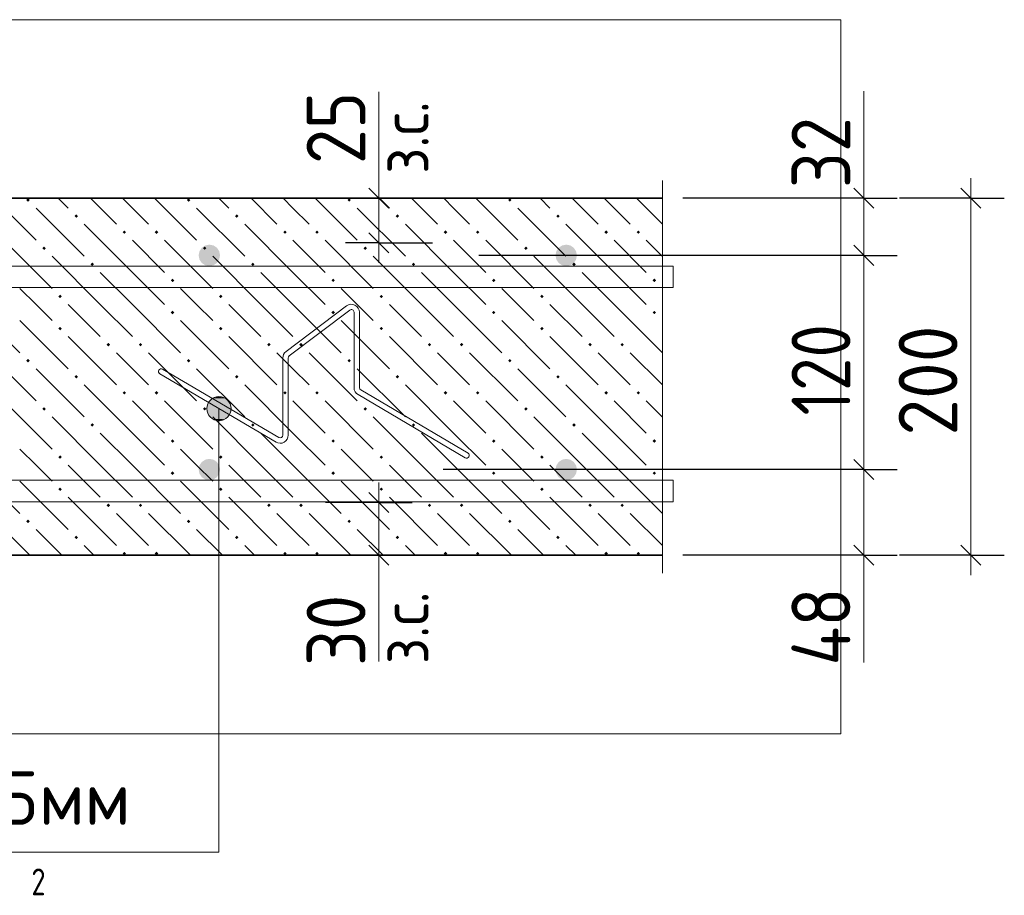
# Model space of a CAD drawing. Header units: millimetres. Extents: x 0 to 50400, y 0 to 35640.
# Tile 11 of 34: x 12100 to 16515, y 16746 to 20670. Entities that reach past the tile are written whole.
import ezdxf

# ---------------------------------------------------------------- set-up
doc = ezdxf.new("R2010")
doc.units = ezdxf.units.MM
for name, color, linetype, lineweight in [('Standard', 7, 'Continuous', 25), ('ЖБ Перекрытие верхний уровень', 7, 'Continuous', 35), ('Размерная линия_ общее', 7, 'Continuous', 13)]:
    doc.layers.add(name, color=color, linetype=linetype, lineweight=lineweight)
doc.layers.add('Размерная выноска', color=7, linetype='Continuous')
doc.layers.add('Фоновоя арматура Х1', color=7, linetype='Continuous', lineweight=18, true_color=0x656565)
doc.styles.add('ISOCPEUR', font='txt')

msp = doc.modelspace()

# ---------------------------------------------------------------- hatches: boundary and pattern name
at = {"layer": 'Standard', "linetype": 'Continuous', "lineweight": 13, "transparency": 33554687}
for points in [[(12939.6, 18926.7), (13047.7, 18926.7), (13040.1, 18953.7)], [(12939.6, 18926.7), (13040.1, 18953.7), (12947.2, 18953.7)], [(12947.2, 18953.7), (13040.1, 18953.7), (13020.6, 18973.2)], [(12947.2, 18953.7), (13020.6, 18973.2), (12966.7, 18973.2)], [(12966.7, 18973.2), (13020.6, 18973.2), (12993.6, 18980.7)], [(12947.2, 18899.7), (13047.7, 18926.7), (12939.6, 18926.7)], [(12947.2, 18899.7), (13040.1, 18899.7), (13047.7, 18926.7)], [(12966.7, 18880.3), (13040.1, 18899.7), (12947.2, 18899.7)], [(12966.7, 18880.3), (13020.6, 18880.3), (13040.1, 18899.7)], [(13020.6, 18880.3), (12966.7, 18880.3), (12993.6, 18872.7)]]:
    msp.add_hatch(color=7, dxfattribs=at).paths.add_polyline_path(points)
at = {"layer": 'ЖБ Перекрытие верхний уровень', "linetype": 'Continuous', "lineweight": 18, "transparency": 33554687}
for points in [[(12129.7, 19861.4), (12137.5, 19869.2), (12145.3, 19861.4), (12137.5, 19853.6)], [(12849.7, 19861.4), (12857.5, 19869.2), (12865.3, 19861.4), (12857.5, 19853.6)], [(13569.7, 19861.4), (13577.5, 19869.2), (13585.3, 19861.4), (13577.5, 19853.6)], [(14289.7, 19861.4), (14297.5, 19869.2), (14305.3, 19861.4), (14297.5, 19853.6)], [(12345.7, 19789.4), (12353.5, 19797.2), (12361.3, 19789.4), (12353.5, 19781.6)], [(13065.7, 19789.4), (13073.5, 19797.2), (13081.3, 19789.4), (13073.5, 19781.6)], [(13785.7, 19789.4), (13793.5, 19797.2), (13801.3, 19789.4), (13793.5, 19781.6)], [(14505.7, 19789.4), (14513.5, 19797.2), (14521.3, 19789.4), (14513.5, 19781.6)], [(12561.7, 19717.4), (12569.5, 19725.2), (12577.3, 19717.4), (12569.5, 19709.6)], [(12705.7, 19717.4), (12713.5, 19725.2), (12721.3, 19717.4), (12713.5, 19709.6)], [(13281.7, 19717.4), (13289.5, 19725.2), (13297.3, 19717.4), (13289.5, 19709.6)], [(13425.7, 19717.4), (13433.5, 19725.2), (13441.3, 19717.4), (13433.5, 19709.6)], [(14001.7, 19717.4), (14009.5, 19725.2), (14017.3, 19717.4), (14009.5, 19709.6)], [(14145.7, 19717.4), (14153.5, 19725.2), (14161.3, 19717.4), (14153.5, 19709.6)], [(14721.7, 19717.4), (14729.5, 19725.2), (14737.3, 19717.4), (14729.5, 19709.6)], [(14865.7, 19717.4), (14873.5, 19725.2), (14881.3, 19717.4), (14873.5, 19709.6)], [(12201.7, 19645.4), (12209.5, 19653.2), (12217.3, 19645.4), (12209.5, 19637.6)], [(12921.7, 19645.4), (12929.5, 19653.2), (12937.3, 19645.4), (12929.5, 19637.6)], [(13641.7, 19645.4), (13649.5, 19653.2), (13657.3, 19645.4), (13649.5, 19637.6)], [(14361.7, 19645.4), (14369.5, 19653.2), (14377.3, 19645.4), (14369.5, 19637.6)], [(12417.7, 19573.4), (12425.5, 19581.2), (12433.3, 19573.4), (12425.5, 19565.6)], [(13137.7, 19573.4), (13145.5, 19581.2), (13153.3, 19573.4), (13145.5, 19565.6)], [(13857.7, 19573.4), (13865.5, 19581.2), (13873.3, 19573.4), (13865.5, 19565.6)], [(14577.7, 19573.4), (14585.5, 19581.2), (14593.3, 19573.4), (14585.5, 19565.6)], [(12777.7, 19501.4), (12785.5, 19509.2), (12793.3, 19501.4), (12785.5, 19493.6)], [(13497.7, 19501.4), (13505.5, 19509.2), (13513.3, 19501.4), (13505.5, 19493.6)], [(14217.7, 19501.4), (14225.5, 19509.2), (14233.3, 19501.4), (14225.5, 19493.6)], [(14937.7, 19501.4), (14945.5, 19509.2), (14953.3, 19501.4), (14945.5, 19493.6)], [(12273.7, 19429.4), (12281.5, 19437.2), (12289.3, 19429.4), (12281.5, 19421.6)], [(12993.7, 19429.4), (13001.5, 19437.2), (13009.3, 19429.4), (13001.5, 19421.6)], [(13713.7, 19429.4), (13721.5, 19437.2), (13729.3, 19429.4), (13721.5, 19421.6)], [(14433.7, 19429.4), (14441.5, 19437.2), (14449.3, 19429.4), (14441.5, 19421.6)], [(12777.7, 19357.4), (12785.5, 19365.2), (12793.3, 19357.4), (12785.5, 19349.6)], [(13497.7, 19357.4), (13505.5, 19365.2), (13513.3, 19357.4), (13505.5, 19349.6)], [(14217.7, 19357.4), (14225.5, 19365.2), (14233.3, 19357.4), (14225.5, 19349.6)], [(14937.7, 19357.4), (14945.5, 19365.2), (14953.3, 19357.4), (14945.5, 19349.6)], [(12273.7, 19285.4), (12281.5, 19293.2), (12289.3, 19285.4), (12281.5, 19277.6)], [(12993.7, 19285.4), (13001.5, 19293.2), (13009.3, 19285.4), (13001.5, 19277.6)], [(13713.7, 19285.4), (13721.5, 19293.2), (13729.3, 19285.4), (13721.5, 19277.6)], [(14433.7, 19285.4), (14441.5, 19293.2), (14449.3, 19285.4), (14441.5, 19277.6)], [(12489.7, 19213.4), (12497.5, 19221.2), (12505.3, 19213.4), (12497.5, 19205.6)], [(12633.7, 19213.4), (12641.5, 19221.2), (12649.3, 19213.4), (12641.5, 19205.6)], [(13209.7, 19213.4), (13217.5, 19221.2), (13225.3, 19213.4), (13217.5, 19205.6)], [(13353.7, 19213.4), (13361.5, 19221.2), (13369.3, 19213.4), (13361.5, 19205.6)], [(13929.7, 19213.4), (13937.5, 19221.2), (13945.3, 19213.4), (13937.5, 19205.6)], [(14073.7, 19213.4), (14081.5, 19221.2), (14089.3, 19213.4), (14081.5, 19205.6)], [(14649.7, 19213.4), (14657.5, 19221.2), (14665.3, 19213.4), (14657.5, 19205.6)], [(14793.7, 19213.4), (14801.5, 19221.2), (14809.3, 19213.4), (14801.5, 19205.6)], [(12129.7, 19141.4), (12137.5, 19149.2), (12145.3, 19141.4), (12137.5, 19133.6)], [(12849.7, 19141.4), (12857.5, 19149.2), (12865.3, 19141.4), (12857.5, 19133.6)], [(13569.7, 19141.4), (13577.5, 19149.2), (13585.3, 19141.4), (13577.5, 19133.6)], [(14289.7, 19141.4), (14297.5, 19149.2), (14305.3, 19141.4), (14297.5, 19133.6)], [(12345.7, 19069.4), (12353.5, 19077.2), (12361.3, 19069.4), (12353.5, 19061.6)], [(13065.7, 19069.4), (13073.5, 19077.2), (13081.3, 19069.4), (13073.5, 19061.6)], [(13785.7, 19069.4), (13793.5, 19077.2), (13801.3, 19069.4), (13793.5, 19061.6)], [(14505.7, 19069.4), (14513.5, 19077.2), (14521.3, 19069.4), (14513.5, 19061.6)], [(12561.7, 18997.4), (12569.5, 19005.2), (12577.3, 18997.4), (12569.5, 18989.6)], [(12705.7, 18997.4), (12713.5, 19005.2), (12721.3, 18997.4), (12713.5, 18989.6)], [(13281.7, 18997.4), (13289.5, 19005.2), (13297.3, 18997.4), (13289.5, 18989.6)], [(13425.7, 18997.4), (13433.5, 19005.2), (13441.3, 18997.4), (13433.5, 18989.6)], [(14001.7, 18997.4), (14009.5, 19005.2), (14017.3, 18997.4), (14009.5, 18989.6)], [(14145.7, 18997.4), (14153.5, 19005.2), (14161.3, 18997.4), (14153.5, 18989.6)], [(14721.7, 18997.4), (14729.5, 19005.2), (14737.3, 18997.4), (14729.5, 18989.6)], [(14865.7, 18997.4), (14873.5, 19005.2), (14881.3, 18997.4), (14873.5, 18989.6)], [(12201.7, 18925.4), (12209.5, 18933.2), (12217.3, 18925.4), (12209.5, 18917.6)], [(12921.7, 18925.4), (12929.5, 18933.2), (12937.3, 18925.4), (12929.5, 18917.6)], [(13641.7, 18925.4), (13649.5, 18933.2), (13657.3, 18925.4), (13649.5, 18917.6)], [(14361.7, 18925.4), (14369.5, 18933.2), (14377.3, 18925.4), (14369.5, 18917.6)], [(12417.7, 18853.4), (12425.5, 18861.2), (12433.3, 18853.4), (12425.5, 18845.6)], [(13137.7, 18853.4), (13145.5, 18861.2), (13153.3, 18853.4), (13145.5, 18845.6)], [(13857.7, 18853.4), (13865.5, 18861.2), (13873.3, 18853.4), (13865.5, 18845.6)], [(14577.7, 18853.4), (14585.5, 18861.2), (14593.3, 18853.4), (14585.5, 18845.6)], [(12777.7, 18781.4), (12785.5, 18789.2), (12793.3, 18781.4), (12785.5, 18773.6)], [(13497.7, 18781.4), (13505.5, 18789.2), (13513.3, 18781.4), (13505.5, 18773.6)], [(14217.7, 18781.4), (14225.5, 18789.2), (14233.3, 18781.4), (14225.5, 18773.6)], [(14937.7, 18781.4), (14945.5, 18789.2), (14953.3, 18781.4), (14945.5, 18773.6)], [(12273.7, 18709.4), (12281.5, 18717.2), (12289.3, 18709.4), (12281.5, 18701.6)], [(12993.7, 18709.4), (13001.5, 18717.2), (13009.3, 18709.4), (13001.5, 18701.6)], [(13713.7, 18709.4), (13721.5, 18717.2), (13729.3, 18709.4), (13721.5, 18701.6)], [(14433.7, 18709.4), (14441.5, 18717.2), (14449.3, 18709.4), (14441.5, 18701.6)], [(12777.7, 18637.4), (12785.5, 18645.2), (12793.3, 18637.4), (12785.5, 18629.6)], [(13497.7, 18637.4), (13505.5, 18645.2), (13513.3, 18637.4), (13505.5, 18629.6)], [(14217.7, 18637.4), (14225.5, 18645.2), (14233.3, 18637.4), (14225.5, 18629.6)], [(14937.7, 18637.4), (14945.5, 18645.2), (14953.3, 18637.4), (14945.5, 18629.6)], [(12273.7, 18565.4), (12281.5, 18573.2), (12289.3, 18565.4), (12281.5, 18557.6)], [(12993.7, 18565.4), (13001.5, 18573.2), (13009.3, 18565.4), (13001.5, 18557.6)], [(13713.7, 18565.4), (13721.5, 18573.2), (13729.3, 18565.4), (13721.5, 18557.6)], [(14433.7, 18565.4), (14441.5, 18573.2), (14449.3, 18565.4), (14441.5, 18557.6)], [(12489.7, 18493.4), (12497.5, 18501.2), (12505.3, 18493.4), (12497.5, 18485.6)], [(12633.7, 18493.4), (12641.5, 18501.2), (12649.3, 18493.4), (12641.5, 18485.6)], [(13209.7, 18493.4), (13217.5, 18501.2), (13225.3, 18493.4), (13217.5, 18485.6)], [(13353.7, 18493.4), (13361.5, 18501.2), (13369.3, 18493.4), (13361.5, 18485.6)], [(13929.7, 18493.4), (13937.5, 18501.2), (13945.3, 18493.4), (13937.5, 18485.6)], [(14073.7, 18493.4), (14081.5, 18501.2), (14089.3, 18493.4), (14081.5, 18485.6)], [(14649.7, 18493.4), (14657.5, 18501.2), (14665.3, 18493.4), (14657.5, 18485.6)], [(14793.7, 18493.4), (14801.5, 18501.2), (14809.3, 18493.4), (14801.5, 18485.6)], [(12129.7, 18421.4), (12137.5, 18429.2), (12145.3, 18421.4), (12137.5, 18413.6)], [(12849.7, 18421.4), (12857.5, 18429.2), (12865.3, 18421.4), (12857.5, 18413.6)], [(13569.7, 18421.4), (13577.5, 18429.2), (13585.3, 18421.4), (13577.5, 18413.6)], [(14289.7, 18421.4), (14297.5, 18429.2), (14305.3, 18421.4), (14297.5, 18413.6)], [(12345.7, 18349.4), (12353.5, 18357.2), (12361.3, 18349.4), (12353.5, 18341.6)], [(13065.7, 18349.4), (13073.5, 18357.2), (13081.3, 18349.4), (13073.5, 18341.6)], [(13785.7, 18349.4), (13793.5, 18357.2), (13801.3, 18349.4), (13793.5, 18341.6)], [(14505.7, 18349.4), (14513.5, 18357.2), (14521.3, 18349.4), (14513.5, 18341.6)], [(12561.7, 18277.4), (12569.5, 18285.2), (12577.3, 18277.4), (12569.5, 18269.6)], [(12705.7, 18277.4), (12713.5, 18285.2), (12721.3, 18277.4), (12713.5, 18269.6)], [(13281.7, 18277.4), (13289.5, 18285.2), (13297.3, 18277.4), (13289.5, 18269.6)], [(13425.7, 18277.4), (13433.5, 18285.2), (13441.3, 18277.4), (13433.5, 18269.6)], [(14001.7, 18277.4), (14009.5, 18285.2), (14017.3, 18277.4), (14009.5, 18269.6)], [(14145.7, 18277.4), (14153.5, 18285.2), (14161.3, 18277.4), (14153.5, 18269.6)], [(14721.7, 18277.4), (14729.5, 18285.2), (14737.3, 18277.4), (14729.5, 18269.6)], [(14865.7, 18277.4), (14873.5, 18285.2), (14881.3, 18277.4), (14873.5, 18269.6)]]:
    msp.add_hatch(color=7, dxfattribs=at).paths.add_polyline_path(points, flags=16)
at = {"layer": 'Фоновоя арматура Х1', "linetype": 'Continuous', "lineweight": 18, "transparency": 33554687}
for points in [[(12998.5, 19613.6), (12994.8, 19631.9), (12984.4, 19647.5), (12968.8, 19657.9), (12950.5, 19661.6), (12932.1, 19657.9), (12916.5, 19647.5), (12906.1, 19631.9), (12902.5, 19613.6), (12906.1, 19595.2), (12916.5, 19579.6), (12932.1, 19569.2), (12950.5, 19565.6), (12968.8, 19569.2), (12984.4, 19579.6), (12994.8, 19595.2)], [(14598.5, 19613.6), (14594.8, 19631.9), (14584.4, 19647.5), (14568.8, 19657.9), (14550.5, 19661.6), (14532.1, 19657.9), (14516.5, 19647.5), (14506.1, 19631.9), (14502.5, 19613.6), (14506.1, 19595.2), (14516.5, 19579.6), (14532.1, 19569.2), (14550.5, 19565.6), (14568.8, 19569.2), (14584.4, 19579.6), (14594.8, 19595.2)], [(12998.5, 18653.6), (12994.8, 18671.9), (12984.4, 18687.5), (12968.8, 18697.9), (12950.5, 18701.6), (12932.1, 18697.9), (12916.5, 18687.5), (12906.1, 18671.9), (12902.5, 18653.6), (12906.1, 18635.2), (12916.5, 18619.6), (12932.1, 18609.2), (12950.5, 18605.6), (12968.8, 18609.2), (12984.4, 18619.6), (12994.8, 18635.2)], [(14598.5, 18653.6), (14594.8, 18671.9), (14584.4, 18687.5), (14568.8, 18697.9), (14550.5, 18701.6), (14532.1, 18697.9), (14516.5, 18687.5), (14506.1, 18671.9), (14502.5, 18653.6), (14506.1, 18635.2), (14516.5, 18619.6), (14532.1, 18609.2), (14550.5, 18605.6), (14568.8, 18609.2), (14584.4, 18619.6), (14594.8, 18635.2)]]:
    msp.add_hatch(color=7, dxfattribs=at).paths.add_polyline_path(points)

# ---------------------------------------------------------------- linework, layer by layer
at = {"layer": 'Standard', "color": 7, "linetype": 'Continuous', "lineweight": 13, "transparency": 33554687}
for p, q in [((13710.5, 19869.6), (13710.5, 20346.5)), ((15884.7, 20349.6), (15884.7, 19869.6)), ((12993.6, 18980.7), (12993.6, 18980.7)), ((12939.6, 18926.7), (12939.6, 18926.7)), ((13047.7, 18926.7), (13047.7, 18926.7)), ((12993.6, 18872.7), (12993.6, 18872.7)), ((13710.5, 18269.6), (13710.5, 17792.7)), ((15884.7, 18269.6), (15884.7, 17789.6))]:
    msp.add_line(p, q, dxfattribs=at)
at = {"layer": 'Standard', "color": 7, "linetype": 'Continuous', "lineweight": 18, "transparency": 33554687}
for p, q in [((13565.1, 19387.2), (13294.3, 19182.4)), ((13579.7, 19367.9), (13308.9, 19163.1)), ((13599.1, 19020.6), (13599.1, 19358.3)), ((13623.3, 19020.6), (13623.3, 19358.3)), ((13279.9, 18807.7), (13279.9, 19153.5)), ((13304.1, 18807.7), (13304.1, 19153.5)), ((13249.4, 18776.4), (12728.7, 19082.5)), ((13261.6, 18797.3), (12740.9, 19103.3)), ((14097.9, 18706.6), (13617, 18989.4)), ((14110.2, 18727.5), (13629.3, 19010.2))]:
    msp.add_line(p, q, dxfattribs=at)
at = {"layer": 'Standard', "color": 254, "linetype": 'Continuous', "lineweight": 13, "true_color": 0xc4c4ff, "transparency": 33554687}
msp.add_lwpolyline([(4750.5, 17469.6), (15781.9, 17469.6), (15781.9, 20669.6), (4750.5, 20669.6), (4750.5, 17469.6)], dxfattribs=at)
at = {"layer": 'Standard', "color": 7, "linetype": 'Continuous', "lineweight": 13, "transparency": 33554687}
msp.add_lwpolyline([(10731.5, 16938.3), (12993.6, 16938.3), (12993.6, 18926.7)], dxfattribs=at)
msp.add_circle((12993.6, 18926.7), 54, dxfattribs=at)
at = {"layer": 'Standard', "color": 7, "linetype": 'Continuous', "lineweight": 18, "transparency": 33554687}
for centre, radius, start, end in [((13587, 19358.3), 36.3, 0, 127.0922), ((13587, 19358.3), 12.1, 0, 127.0922), ((13316.1, 19153.5), 36.3, 127.0922, 180), ((13316.1, 19153.5), 12.1, 127.0922, 180), ((12734.8, 19092.9), 12.1, 59.553, 239.553), ((13635.4, 19020.6), 36.3, 180, 239.553), ((13635.4, 19020.6), 12.1, 180, 239.553), ((13267.8, 18807.7), 36.3, 239.553, 0), ((13267.8, 18807.7), 12.1, 239.553, 0), ((14104.1, 18717.1), 12.1, 239.553, 59.553)]:
    msp.add_arc(centre, radius, start, end, dxfattribs=at)
at = {"layer": 'ЖБ Перекрытие верхний уровень', "color": 7, "linetype": 'Continuous', "lineweight": 35, "transparency": 33554687}
for p, q in [((14981.9, 19869.6), (5550.5, 19869.6)), ((5550.5, 18269.6), (14981.9, 18269.6))]:
    msp.add_line(p, q, dxfattribs=at)
at = {"layer": 'ЖБ Перекрытие верхний уровень', "color": 9, "linetype": 'Continuous', "lineweight": 18, "true_color": 0xc7c7c7, "transparency": 33554687}
for p, q in [((11985.3, 19869.6), (12173.5, 19681.4)), ((12273.3, 19869.6), (12317.5, 19825.4)), ((12417.3, 19869.6), (12533.5, 19753.4)), ((12605.5, 19825.4), (12561.3, 19869.6)), ((12705.3, 19869.6), (12893.5, 19681.4)), ((12993.3, 19869.6), (13037.5, 19825.4)), ((13137.3, 19869.6), (13253.5, 19753.4)), ((13325.5, 19825.4), (13281.3, 19869.6)), ((13425.2, 19869.6), (13613.5, 19681.4)), ((13713.3, 19869.6), (13757.5, 19825.4)), ((13857.3, 19869.6), (13973.5, 19753.4)), ((14045.5, 19825.4), (14001.3, 19869.6)), ((14145.2, 19869.6), (14333.5, 19681.4)), ((14433.3, 19869.6), (14477.5, 19825.4)), ((14577.3, 19869.6), (14693.5, 19753.4)), ((14765.5, 19825.4), (14721.3, 19869.6)), ((14865.2, 19869.6), (14981.9, 19752.9)), ((12173.5, 19825.4), (12389.5, 19609.4)), ((12677.5, 19753.4), (12605.5, 19825.4)), ((12893.5, 19825.4), (13109.5, 19609.4)), ((13397.5, 19753.4), (13325.5, 19825.4)), ((13613.5, 19825.4), (13829.5, 19609.4)), ((14117.5, 19753.4), (14045.5, 19825.4)), ((14333.5, 19825.4), (14549.5, 19609.4)), ((14837.5, 19753.4), (14765.5, 19825.4)), ((12605.5, 19537.4), (12389.5, 19753.4)), ((13325.5, 19537.4), (13109.5, 19753.4)), ((14045.5, 19537.4), (13829.5, 19753.4)), ((14765.5, 19537.4), (14549.5, 19753.4)), ((12029.5, 19681.4), (12245.5, 19465.4)), ((12605.5, 19681.4), (12749.5, 19537.4)), ((12749.5, 19681.4), (12965.5, 19465.4)), ((13325.5, 19681.4), (13469.5, 19537.4)), ((13469.5, 19681.4), (13685.5, 19465.4)), ((14045.5, 19681.4), (14189.5, 19537.4)), ((14189.5, 19681.4), (14405.5, 19465.4)), ((14765.5, 19681.4), (14909.5, 19537.4)), ((14909.5, 19681.4), (14981.9, 19608.9)), ((12461.5, 19393.4), (12245.5, 19609.4)), ((13181.5, 19393.4), (12965.5, 19609.4)), ((13901.5, 19393.4), (13685.5, 19609.4)), ((14621.5, 19393.4), (14405.5, 19609.4)), ((12461.5, 19537.4), (12605.5, 19393.4)), ((12605.5, 19537.4), (12749.5, 19393.4)), ((13181.5, 19537.4), (13325.5, 19393.4)), ((13325.5, 19537.4), (13469.5, 19393.4)), ((13901.5, 19537.4), (14045.5, 19393.4)), ((14045.5, 19537.4), (14189.5, 19393.4)), ((14621.5, 19537.4), (14765.5, 19393.4)), ((14765.5, 19537.4), (14909.5, 19393.4)), ((12173.5, 19393.4), (12101.5, 19465.4)), ((12893.5, 19393.4), (12821.5, 19465.4)), ((13613.5, 19393.4), (13541.5, 19465.4)), ((14333.5, 19393.4), (14261.5, 19465.4)), ((14981.9, 19464.9), (14981.5, 19465.4)), ((11885.5, 19393.4), (12101.5, 19177.4)), ((12245.5, 19321.4), (12173.5, 19393.4)), ((12317.5, 19393.4), (12461.5, 19249.4)), ((12461.5, 19393.4), (12605.5, 19249.4)), ((12605.5, 19393.4), (12821.5, 19177.4)), ((12965.5, 19321.4), (12893.5, 19393.4)), ((13037.5, 19393.4), (13181.5, 19249.4)), ((13181.5, 19393.4), (13325.5, 19249.4)), ((13325.5, 19393.4), (13541.5, 19177.4)), ((13685.5, 19321.4), (13613.5, 19393.4)), ((13757.5, 19393.4), (13901.5, 19249.4)), ((13901.5, 19393.4), (14045.5, 19249.4)), ((14045.5, 19393.4), (14261.5, 19177.4)), ((14405.5, 19321.4), (14333.5, 19393.4)), ((14477.5, 19393.4), (14621.5, 19249.4)), ((14621.5, 19393.4), (14765.5, 19249.4)), ((14765.5, 19393.4), (14981.5, 19177.4)), ((12101.5, 19321.4), (12317.5, 19105.4)), ((12821.5, 19321.4), (13037.5, 19105.4)), ((13541.5, 19321.4), (13757.5, 19105.4)), ((14261.5, 19321.4), (14477.5, 19105.4)), ((14981.5, 19321.4), (14981.9, 19320.9)), ((12317.5, 19249.4), (12533.5, 19033.4)), ((13037.5, 19249.4), (13253.5, 19033.4)), ((13757.5, 19249.4), (13973.5, 19033.4)), ((14477.5, 19249.4), (14693.5, 19033.4)), ((11957.5, 19177.4), (12173.5, 18961.4)), ((12605.5, 19105.4), (12533.5, 19177.4)), ((12677.5, 19177.4), (12893.5, 18961.4)), ((13325.5, 19105.4), (13253.5, 19177.4)), ((13397.5, 19177.4), (13613.5, 18961.4)), ((14045.5, 19105.4), (13973.5, 19177.4)), ((14117.5, 19177.4), (14333.5, 18961.4)), ((14765.5, 19105.4), (14693.5, 19177.4)), ((14837.5, 19177.4), (14981.9, 19032.9)), ((12173.5, 19105.4), (12389.5, 18889.4)), ((12677.5, 19033.4), (12605.5, 19105.4)), ((12893.5, 19105.4), (13109.5, 18889.4)), ((13397.5, 19033.4), (13325.5, 19105.4)), ((13613.5, 19105.4), (13829.5, 18889.4)), ((14117.5, 19033.4), (14045.5, 19105.4)), ((14333.5, 19105.4), (14549.5, 18889.4)), ((14837.5, 19033.4), (14765.5, 19105.4)), ((12605.5, 18817.4), (12389.5, 19033.4)), ((13325.5, 18817.4), (13109.5, 19033.4)), ((14045.5, 18817.4), (13829.5, 19033.4)), ((14765.5, 18817.4), (14549.5, 19033.4)), ((12029.5, 18961.4), (12245.5, 18745.4)), ((12605.5, 18961.4), (12749.5, 18817.4)), ((12749.5, 18961.4), (12965.5, 18745.4)), ((13325.5, 18961.4), (13469.5, 18817.4)), ((13469.5, 18961.4), (13685.5, 18745.4)), ((14045.5, 18961.4), (14189.5, 18817.4)), ((14189.5, 18961.4), (14405.5, 18745.4)), ((14765.5, 18961.4), (14909.5, 18817.4)), ((14909.5, 18961.4), (14981.9, 18888.9)), ((12461.5, 18673.4), (12245.5, 18889.4)), ((13181.5, 18673.4), (12965.5, 18889.4)), ((13901.5, 18673.4), (13685.5, 18889.4)), ((14621.5, 18673.4), (14405.5, 18889.4)), ((12461.5, 18817.4), (12605.5, 18673.4)), ((12605.5, 18817.4), (12749.5, 18673.4)), ((13181.5, 18817.4), (13325.5, 18673.4)), ((13325.5, 18817.4), (13469.5, 18673.4)), ((13901.5, 18817.4), (14045.5, 18673.4)), ((14045.5, 18817.4), (14189.5, 18673.4)), ((14621.5, 18817.4), (14765.5, 18673.4)), ((14765.5, 18817.4), (14909.5, 18673.4)), ((12173.5, 18673.4), (12101.5, 18745.4)), ((12893.5, 18673.4), (12821.5, 18745.4)), ((13613.5, 18673.4), (13541.5, 18745.4)), ((14333.5, 18673.4), (14261.5, 18745.4)), ((14981.9, 18744.9), (14981.5, 18745.4)), ((11885.5, 18673.4), (12101.5, 18457.4)), ((12245.5, 18601.4), (12173.5, 18673.4)), ((12317.5, 18673.4), (12461.5, 18529.4)), ((12461.5, 18673.4), (12605.5, 18529.4)), ((12605.5, 18673.4), (12821.5, 18457.4)), ((12965.5, 18601.4), (12893.5, 18673.4)), ((13037.5, 18673.4), (13181.5, 18529.4)), ((13181.5, 18673.4), (13325.5, 18529.4)), ((13325.5, 18673.4), (13541.5, 18457.4)), ((13685.5, 18601.4), (13613.5, 18673.4)), ((13757.5, 18673.4), (13901.5, 18529.4)), ((13901.5, 18673.4), (14045.5, 18529.4)), ((14045.5, 18673.4), (14261.5, 18457.4)), ((14405.5, 18601.4), (14333.5, 18673.4)), ((14477.5, 18673.4), (14621.5, 18529.4)), ((14621.5, 18673.4), (14765.5, 18529.4)), ((14765.5, 18673.4), (14981.5, 18457.4)), ((12101.5, 18601.4), (12317.5, 18385.4)), ((12821.5, 18601.4), (13037.5, 18385.4)), ((13541.5, 18601.4), (13757.5, 18385.4)), ((14261.5, 18601.4), (14477.5, 18385.4)), ((14981.5, 18601.4), (14981.9, 18600.9)), ((12317.5, 18529.4), (12533.5, 18313.4)), ((13037.5, 18529.4), (13253.5, 18313.4)), ((13757.5, 18529.4), (13973.5, 18313.4)), ((14477.5, 18529.4), (14693.5, 18313.4)), ((11957.5, 18457.4), (12145.3, 18269.6)), ((12605.5, 18385.4), (12533.5, 18457.4)), ((12677.5, 18457.4), (12865.3, 18269.6)), ((13325.5, 18385.4), (13253.5, 18457.4)), ((13397.5, 18457.4), (13585.3, 18269.6)), ((14045.5, 18385.4), (13973.5, 18457.4)), ((14117.5, 18457.4), (14305.3, 18269.6)), ((14765.5, 18385.4), (14693.5, 18457.4)), ((14837.5, 18457.4), (14981.9, 18312.9)), ((12173.5, 18385.4), (12289.3, 18269.6)), ((12677.5, 18313.4), (12605.5, 18385.4)), ((12893.5, 18385.4), (13009.3, 18269.6)), ((13397.5, 18313.4), (13325.5, 18385.4)), ((13613.5, 18385.4), (13729.3, 18269.6)), ((14117.5, 18313.4), (14045.5, 18385.4)), ((14333.5, 18385.4), (14449.3, 18269.6)), ((14837.5, 18313.4), (14765.5, 18385.4)), ((12433.3, 18269.6), (12389.5, 18313.4)), ((13153.3, 18269.6), (13109.5, 18313.4)), ((13873.3, 18269.6), (13829.5, 18313.4)), ((14593.3, 18269.6), (14549.5, 18313.4))]:
    msp.add_line(p, q, dxfattribs=at)
at = {"layer": 'Размерная выноска', "color": 7, "linetype": 'Continuous', "lineweight": 13, "transparency": 33554687}
msp.add_line((14981.9, 19949.6), (14981.9, 18189.6), dxfattribs=at)
at = {"layer": 'Размерная линия_ общее', "color": 7, "linetype": 'Continuous', "lineweight": 13, "transparency": 33554687}
for p, q in [((13710.5, 19869.6), (13710.5, 19959.6)), ((15884.7, 19869.6), (15884.7, 19959.6)), ((16364.7, 19869.6), (16364.7, 19959.6)), ((13710.5, 19669.6), (13710.5, 19869.6)), ((13710.5, 19669.6), (13710.5, 19579.6)), ((15884.7, 19613.6), (15884.7, 18653.6)), ((15884.7, 18653.6), (15884.7, 18269.6)), ((13710.5, 18505.6), (13710.5, 18595.6)), ((13710.5, 18505.6), (13710.5, 18269.6)), ((13710.5, 18269.6), (13710.5, 18179.6)), ((15884.7, 18269.6), (15884.7, 18179.6)), ((16364.7, 18269.6), (16364.7, 18179.6))]:
    msp.add_line(p, q, dxfattribs=at)
at = {"layer": 'Размерная линия_ общее', "color": 7, "linetype": 'Continuous', "lineweight": 25, "transparency": 33554687}
for p, q in [((13755.5, 19824.6), (13665.5, 19914.6)), ((15839.7, 19914.6), (15929.7, 19824.6)), ((16319.7, 19914.6), (16409.7, 19824.6)), ((13755.5, 19624.6), (13665.5, 19714.6)), ((15839.7, 19658.6), (15929.7, 19568.6)), ((15839.7, 18698.6), (15929.7, 18608.6)), ((13665.5, 18550.6), (13755.5, 18460.6)), ((13665.5, 18314.6), (13755.5, 18224.6)), ((15839.7, 18314.6), (15929.7, 18224.6)), ((16319.7, 18314.6), (16409.7, 18224.6))]:
    msp.add_line(p, q, dxfattribs=at)
at = {"layer": 'Размерная линия_ общее', "color": 253, "linetype": 'Continuous', "lineweight": -3, "true_color": 0xa0a0a0, "transparency": 33554687}
for p, q in [((13710.5, 19869.6), (13560.5, 19869.6)), ((13710.5, 19869.6), (13860.5, 19869.6)), ((13710.5, 19869.6), (14108.4, 19869.6)), ((15884.7, 19869.6), (15734.7, 19869.6)), ((15884.7, 19869.6), (16034.7, 19869.6)), ((16364.7, 19869.6), (16044.7, 19869.6)), ((16364.7, 19869.6), (16214.7, 19869.6)), ((16364.7, 19869.6), (16514.7, 19869.6)), ((13710.5, 19669.6), (13560.5, 19669.6)), ((13710.5, 19669.6), (13860.5, 19669.6)), ((13710.5, 19669.6), (13950.5, 19669.6)), ((15884.7, 19613.6), (15734.7, 19613.6)), ((15884.7, 19613.6), (16034.7, 19613.6)), ((15884.7, 18653.6), (15734.7, 18653.6)), ((15884.7, 18653.6), (16034.7, 18653.6)), ((13710.5, 18505.6), (13470.5, 18505.6)), ((13710.5, 18505.6), (13560.5, 18505.6)), ((13710.5, 18505.6), (13860.5, 18505.6)), ((13710.5, 18269.6), (13560.5, 18269.6)), ((13710.5, 18269.6), (13860.5, 18269.6)), ((13710.5, 18269.6), (14108.4, 18269.6)), ((15884.7, 18269.6), (15734.7, 18269.6)), ((15884.7, 18269.6), (16034.7, 18269.6)), ((16364.7, 18269.6), (16044.7, 18269.6)), ((16364.7, 18269.6), (16214.7, 18269.6)), ((16364.7, 18269.6), (16514.7, 18269.6))]:
    msp.add_line(p, q, dxfattribs=at)
for points in [[(15884.7, 19869.6), (15864.3, 19869.6), (15864.3, 19869.6), (15864.3, 19869.6), (15864.3, 19869.6), (15073.1, 19869.6)], [(15884.7, 19613.6), (15864.3, 19613.6), (15864.3, 19613.6), (15864.3, 19613.6), (15864.3, 19613.6), (14158.5, 19613.6)], [(15884.7, 18653.6), (15864.3, 18653.6), (15864.3, 18653.6), (13998.5, 18653.6)], [(15884.7, 18269.6), (15864.3, 18269.6), (15864.3, 18269.6), (15073.1, 18269.6)]]:
    msp.add_lwpolyline(points, dxfattribs=at)
at = {"layer": 'Размерная линия_ общее', "color": 7, "linetype": 'Continuous', "lineweight": 13, "transparency": 33554687}
for points in [[(15884.7, 19869.6), (15884.7, 19804), (15884.7, 19804), (15884.7, 19613.6)], [(16364.7, 19869.6), (16364.7, 18696.9), (16364.7, 18696.9), (16364.7, 18269.6)]]:
    msp.add_lwpolyline(points, dxfattribs=at)
at = {"layer": 'Фоновоя арматура Х1', "color": 251, "linetype": 'Continuous', "lineweight": 18, "true_color": 0x656565, "transparency": 33554687}
for points in [[(5790.5, 19565.6), (15029.9, 19565.6), (15029.9, 19469.6), (5790.5, 19469.6), (5790.5, 19565.6)], [(5790.5, 19565.6), (15029.9, 19565.6), (15029.9, 19469.6), (5790.5, 19469.6), (5790.5, 19565.6)], [(5790.5, 19565.6), (15029.9, 19565.6), (15029.9, 19469.6), (5790.5, 19469.6), (5790.5, 19565.6)], [(5790.5, 18605.6), (15029.9, 18605.6), (15029.9, 18509.6), (5790.5, 18509.6), (5790.5, 18605.6)], [(5790.5, 18605.6), (15029.9, 18605.6), (15029.9, 18509.6), (5790.5, 18509.6), (5790.5, 18605.6)], [(5790.5, 18605.6), (15029.9, 18605.6), (15029.9, 18509.6), (5790.5, 18509.6), (5790.5, 18605.6)]]:
    msp.add_lwpolyline(points, dxfattribs=at)

# ---------------------------------------------------------------- texts
at = {"layer": 'Standard', "color": 7, "linetype": 'Continuous', "lineweight": 18, "transparency": 33554687, "attachment_point": 7, "style": 'ISOCPEUR'}
for s, insert, char_height, width in [('\\W0.97;Ø8 L=845мм', (10814.4, 17061.7), 240, 1915.939), ('\\W0.78;2', (12152.4, 16745.7), 120, 130.555)]:
    msp.add_mtext(s, dxfattribs=dict(at, insert=insert, char_height=char_height, width=width))
at = {"layer": 'Размерная линия_ общее', "color": 7, "linetype": 'Continuous', "lineweight": 25, "transparency": 33554687, "char_height": 264, "attachment_point": 7, "rotation": 90, "style": 'ISOCPEUR'}
for s, insert, width in [('\\W0.87;25', (13650.5, 20022.7), 484.718), ('\\W0.87;32', (15824.7, 19914.6), 484.709), ('\\W0.83;120', (15824.7, 18896), 610.286), ('\\W0.91;200', (16304.7, 18805.6), 674.395), ('\\W0.87;30', (13650.5, 17773.3), 484.709), ('\\W0.88;48', (15824.7, 17775), 512.156)]:
    msp.add_mtext(s, dxfattribs=dict(at, insert=insert, width=width))
at = {"layer": 'Размерная линия_ общее', "color": 7, "linetype": 'Continuous', "lineweight": 18, "transparency": 33554687, "char_height": 216, "attachment_point": 7, "rotation": 90, "style": 'ISOCPEUR'}
for insert, width in [((13933.5, 19979.1), 496.747), ((13933.5, 17782.1), 496.738)]:
    msp.add_mtext('\\W0.90;з.с.', dxfattribs=dict(at, insert=insert, width=width))

doc.saveas('drawing.dxf')
